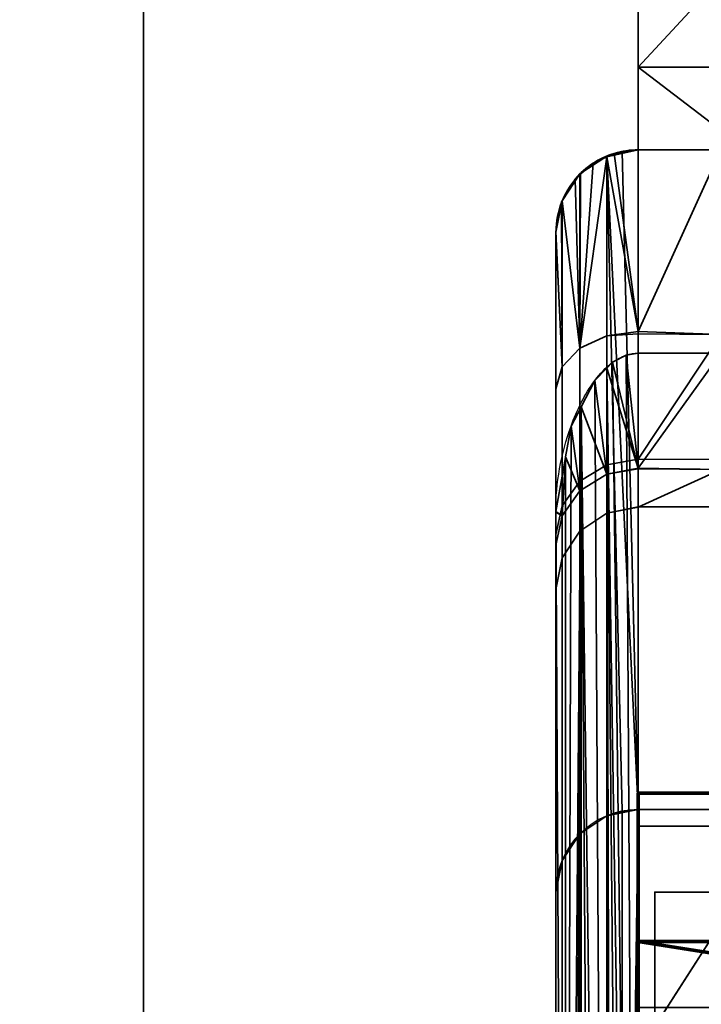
# Model space of a CAD drawing. Header units: millimetres. Extents: x -527 to 5177, y -116 to 161.
# Tile 55 of 256: x -324.75 to -320.62, y -3.98 to 1.99. Entities that reach past the tile are written whole.
import ezdxf

# ---------------------------------------------------------------- set-up
doc = ezdxf.new("R2010")
doc.units = ezdxf.units.MM
doc.layers.add('151', color=7, linetype='Continuous', true_color=0xffffff)

# ---------------------------------------------------------------- blocks, each defined once
blk = doc.blocks.new('UG_SURFACE_001')
at = {"layer": '151', "color": 252, "linetype": 'Continuous', "lineweight": 35}
for points in [[(527, -9.3, 2212.25), (527, 142.4, 2212.25), (-527, 142.4, 2212.25), (-527, -9.3, 2212.25)], [(-377, -9.3, 2062.2499), (-377, 142.4, 2062.2499), (377, 142.4, 2062.2499), (377, -9.3, 2062.2499)]]:
    blk.add_3dface(points, dxfattribs=at)
blk = doc.blocks.new('UG_SURFACE_014')
at = {"layer": '151', "color": 252, "linetype": 'Continuous', "lineweight": 35}
for points in [[(-320.9, -4.0612, 1195.8269), (-317.9, -4.0612, 1195.8269), (-317.9, -3.3, 1192), (-320.9, -3.3, 1192)], [(-317.9, -3.3, 1192), (-317.9, -3.3, 977), (-320.9, -3.3, 977), (-320.9, -3.3, 1091.75)], [(-320.9, -3.3, 1091.75), (-320.9, -3.3, 1192), (-317.9, -3.3, 1192)], [(-320.9, -3.3, 977), (-317.9, -3.3, 977), (-317.9, -4.0612, 973.1731), (-320.9, -4.0612, 973.1731)], [(-320.9, -11.3, 1036.9999), (-320.9, -3.3, 977), (-320.9, -10.3274, 1012.5227)], [(-320.9, -10.5447, 1010.4549), (-320.9, -3.3, 977), (-320.9, -9.3219, 979.9181), (-320.9, -9.8359, 981.5)], [(-320.9, -3.3, 977), (-320.9, -4.0612, 973.1731), (-320.9, -10.3274, 976.8234), (-320.9, -9.4958, 978.2639)], [(-320.9, -9.4958, 978.2639), (-320.9, -9.3219, 979.9181), (-320.9, -3.3, 977)], [(-320.9, -3.3, 977), (-320.9, -10.5447, 1010.4549), (-320.9, -10.3274, 1012.5227)], [(-320.9, -19.05, 1091.75), (-320.9, -3.3, 1091.75), (-320.9, -11.3, 1067), (-320.9, -18.8, 1067)], [(-320.9, -4.0612, 1195.8269), (-320.9, -3.3, 1192), (-320.9, -9.3219, 1189.9182), (-320.9, -9.8359, 1191.4999)], [(-320.9, -3.3, 1192), (-320.9, -9.4958, 1188.2639), (-320.9, -9.3219, 1189.9182)], [(-320.9, -10.3274, 1186.8235), (-320.9, -9.4958, 1188.2639), (-320.9, -3.3, 1192), (-320.9, -16.8, 1147.5)], [(-320.9, -3.3, 1192), (-320.9, -8.3, 1144.0001), (-320.9, -16.8, 1144.0001), (-320.9, -16.8, 1147.5)], [(-320.9, -3.3, 1192), (-320.9, -3.3, 1091.75), (-320.9, -8.3, 1120), (-320.9, -8.3, 1144.0001)], [(-320.9, -3.3, 1091.75), (-320.9, -16.8, 1116.5), (-320.9, -16.8, 1120), (-320.9, -8.3, 1120)], [(-320.9, -3.3, 1091.75), (-320.9, -19.05, 1091.75), (-320.9, -19.05, 1116.5), (-320.9, -16.8, 1116.5)], [(-320.9, -11.3, 1036.9999), (-320.9, -11.3, 1067), (-320.9, -3.3, 1091.75), (-320.9, -3.3, 977)]]:
    blk.add_3dface(points, dxfattribs=at)
blk = doc.blocks.new('UG_SURFACE_015')
at = {"layer": '151', "color": 35, "linetype": 'Continuous', "lineweight": 35}
for points in [[(-321, -3.9993, 1195.6511), (-317, -3.9993, 1195.6511), (-317, -2.9, 1197.4593), (-321, -2.9, 1197.4593)], [(-321, -2.9, 1197.4593), (-317, -2.9, 1197.4593), (-317, -2.9, 971.5407), (-321, -2.9, 971.5407)], [(-321, -2.9, 1197.4593), (-321, -2.9, 971.5407), (-321, -3.9993, 973.3489)], [(-321, -3.9993, 973.3489), (-321, -5.7281, 974.5694), (-321, -2.9, 1197.4593)], [(-321, -3.9993, 1195.6511), (-321, -2.9, 1197.4593), (-321, -5.7281, 974.5694)], [(-321, -2.9, 971.5407), (-317, -2.9, 971.5407), (-317, -3.9993, 973.3489), (-321, -3.9993, 973.3489)]]:
    blk.add_3dface(points, dxfattribs=at)
blk = doc.blocks.new('UG_SURFACE_016')
at = {"layer": '151', "color": 254, "linetype": 'Continuous', "lineweight": 35}
for points in [[(-321, 1.2, 23.5), (-321.1894, 1.1578, 24.8559), (-321.1454, 1.1784, 24.8695)], [(-321.1894, 1.1578, 24.8559), (-321, 1.2, 23.5), (-321.0976, 1.1904, 23.5096)], [(-321, 0.0984, 25.6061), (-321, 1.2, 24.884), (-321.1454, 1.1784, 24.8695)], [(-321.1454, 1.1784, 24.8695), (-321, 1.2, 24.884), (-321, 1.2, 23.5)], [(-321.0976, 1.1904, 23.5096), (-321, 1.2, 23.5), (-321, -2.8, 23.5)], [(-320.5, 1.2, 24.884), (-321, 1.2, 24.884), (-321, 0.0984, 25.6061)], [(-321, 0.0984, 25.6061), (-320.5, 0.081, 25.623), (-320.5, 1.2, 24.884)], [(-321, 1.2, 23.5), (-321, 1.2, 24.884), (-320.5, 1.2, 24.884), (-320.5, 1.2, 23.5)], [(-321, -2.8, 23.5), (-321, 1.2, 23.5), (-320.5, 1.2, 23.5), (-320.5, -2.8, 23.5)], [(-321.1913, 1.1619, 23.5381), (-321.1913, -2.8381, 23.5381), (-321.3536, -2.9464, 23.6464), (-321.3536, 1.0536, 23.6464)], [(-321.274, 1.1183, 24.8297), (-321.1913, 1.1619, 23.5381), (-321.3536, 1.0536, 23.6464)], [(-321.3536, -0.0035, 25.5009), (-321.1894, 1.1578, 24.8559), (-321.274, 1.1183, 24.8297)], [(-321.274, 1.1183, 24.8297), (-321.1894, 1.1578, 24.8559), (-321.1913, 1.1619, 23.5381)], [(-321.1913, 1.1619, 23.5381), (-321.0976, 1.1904, 23.5096), (-321, -2.8, 23.5)], [(-321, -2.8, 23.5), (-321.0976, -2.8096, 23.5096), (-321.1913, 1.1619, 23.5381)], [(-321.0976, -2.8096, 23.5096), (-321.1913, -2.8381, 23.5381), (-321.1913, 1.1619, 23.5381)], [(-321.1894, 1.1578, 24.8559), (-321.1913, 0.0719, 25.5787), (-321, 0.0984, 25.6061)], [(-321, 0.0984, 25.6061), (-321.1454, 1.1784, 24.8695), (-321.1894, 1.1578, 24.8559)], [(-321.274, 1.1183, 24.8297), (-321.3507, 1.0503, 24.7854), (-321.3536, -0.0035, 25.5009)], [(-321.3536, 1.0536, 23.6464), (-321.3507, 1.0503, 24.7854), (-321.274, 1.1183, 24.8297)], [(-321.3536, 1.0536, 23.6464), (-321.3536, -2.9464, 23.6464), (-321.4619, -3.1087, 23.8087), (-321.4619, 0.8913, 23.8087)], [(-321.3536, 1.0536, 23.6464), (-321.4611, 0.8908, 24.6833), (-321.382, 1.0226, 24.7673)], [(-321.3536, -0.0035, 25.5009), (-321.382, 1.0226, 24.7673), (-321.4611, 0.8908, 24.6833)], [(-321.382, 1.0226, 24.7673), (-321.3507, 1.0503, 24.7854), (-321.3536, 1.0536, 23.6464)], [(-321.3507, 1.0503, 24.7854), (-321.382, 1.0226, 24.7673), (-321.3536, -0.0035, 25.5009)], [(-321.4619, 0.8913, 23.8087), (-321.4619, -3.1087, 23.8087), (-321.5, -3.3, 24), (-321.5, 0.7, 24)], [(-321.4619, 0.8913, 23.8087), (-321.5, 0.7041, 24.5674), (-321.4644, 0.8851, 24.6796)], [(-321.5, 0.7041, 24.5674), (-321.4619, 0.8913, 23.8087), (-321.5, 0.7, 24)], [(-321.4644, 0.8851, 24.6796), (-321.5, 0.7041, 24.5674), (-321.4619, -0.1164, 25.3844)], [(-321.4644, 0.8851, 24.6796), (-321.4611, 0.8908, 24.6833), (-321.4619, 0.8913, 23.8087)], [(-321.4619, -0.1164, 25.3844), (-321.4611, 0.8908, 24.6833), (-321.4644, 0.8851, 24.6796)], [(-321.4619, -0.1164, 25.3844), (-321.4611, 0.8908, 24.6833), (-321.4611, 0.8908, 24.6833)], [(-321.4611, 0.8908, 24.6833), (-321.4619, -0.1164, 25.3844), (-321.3536, -0.0035, 25.5009)], [(-321.4619, -0.1164, 25.3844), (-321.5, 0.7041, 24.5674), (-321.5, 0.7, 24.565)], [(-321.5, 0.7, 24), (-321.5, 0.7, 24.565), (-321.5, 0.7041, 24.5674)], [(-321.5, 0.7, 24.565), (-321.5, -0.2495, 25.2469), (-321.4619, -0.1164, 25.3844)], [(-321.5, -0.2495, 25.2469), (-321.5, 0.7, 24.565), (-321.5, 0.7, 24), (-321.5, -3.3, 24)], [(-321.3536, -0.0035, 25.5009), (-321.3536, -0.8089, 26.6627), (-321.1913, -0.7096, 26.706), (-321.1913, 0.0719, 25.5787)], [(-321, 0.0848, 25.6257), (-321, 0.0984, 25.6061), (-321.1913, 0.0719, 25.5787)], [(-321.1913, 0.0719, 25.5787), (-321.1913, -0.7096, 26.706), (-321, -0.6747, 26.7212), (-321, 0.0848, 25.6257)], [(-321, 0.0984, 25.6061), (-321, 0.0848, 25.6257), (-320.5, 0.081, 25.623)], [(-320.5, 0.081, 25.623), (-321, 0.0848, 25.6257), (-321, -0.6747, 26.7212)], [(-321, -0.6747, 26.7212), (-320.5, -0.6779, 26.7286), (-320.5, 0.081, 25.623)], [(-321.4619, -0.1164, 25.3844), (-321.4619, -0.9576, 26.5979), (-321.3536, -0.8089, 26.6627), (-321.3536, -0.0035, 25.5009)], [(-321.0736, -0.0449, 30.4946), (-321.1552, -0.0884, 30.4753), (-321, -12.5676, 30.5)], [(-321, -0.7304, 29.383), (-321.1552, -0.0884, 30.4753), (-321.0736, -0.0449, 30.4946)], [(-321, -12.5676, 30.5), (-321, -0.0324, 30.5), (-321.0736, -0.0449, 30.4946)], [(-321.0736, -0.0449, 30.4946), (-321, -0.0324, 30.5), (-321, -0.7304, 29.383)], [(-321, -0.0324, 30.5), (-321, -12.5676, 30.5), (-320.5, -12.5676, 30.5), (-320.5, -0.0324, 30.5)], [(-320.5, -0.0324, 30.5), (-320.5, -0.7391, 29.3603), (-321, -0.7304, 29.383)], [(-321, -0.7304, 29.383), (-321, -0.0324, 30.5), (-320.5, -0.0324, 30.5)], [(-321.5, -0.2495, 25.2469), (-321.5, -1.133, 26.5214), (-321.4619, -0.9576, 26.5979), (-321.4619, -0.1164, 25.3844)], [(-321.1552, -0.0884, 30.4753), (-321.19, -0.1239, 30.4592), (-321, -12.5676, 30.5)], [(-321.19, -0.1239, 30.4592), (-321.1552, -0.0884, 30.4753), (-321, -0.7304, 29.383)], [(-321.1901, -12.4761, 30.4591), (-321.1901, -0.1239, 30.4591), (-321.2627, -0.1979, 30.4254)], [(-321.2627, -0.1979, 30.4254), (-321.1901, -0.1239, 30.4591), (-321.1913, -0.7659, 29.3967)], [(-321, -0.7304, 29.383), (-321.1913, -0.7659, 29.3967), (-321.19, -0.1239, 30.4592)], [(-321.1901, -0.1239, 30.4591), (-321.19, -0.1239, 30.4592), (-321.1913, -0.7659, 29.3967)], [(-321.19, -0.1239, 30.4592), (-321.1552, -12.5116, 30.4753), (-321.0736, -12.5551, 30.4946)], [(-321.19, -0.1239, 30.4592), (-321.19, -12.4761, 30.4592), (-321.1552, -12.5116, 30.4753)], [(-321.0736, -12.5551, 30.4946), (-321, -12.5676, 30.5), (-321.19, -0.1239, 30.4592)], [(-321.2627, -0.1979, 30.4254), (-321.3465, -0.3587, 30.347), (-321.1901, -12.4761, 30.4591)], [(-321.3465, -0.3587, 30.347), (-321.2627, -0.1979, 30.4254), (-321.1913, -0.7659, 29.3967)], [(-321.5, -3.3, 24), (-321.5, -9.3, 24), (-321.5, -1.133, 26.5214), (-321.5, -0.2495, 25.2469)], [(-321.3469, -0.3595, 30.3466), (-321.4408, -11.9377, 30.1861), (-321.4073, -12.1245, 30.29)], [(-321.4408, -11.9377, 30.1861), (-321.3469, -0.3595, 30.3466), (-321.4073, -0.4755, 30.29)], [(-321.4073, -12.1245, 30.29), (-321.3469, -12.2405, 30.3466), (-321.3469, -0.3595, 30.3466)], [(-321.4073, -0.4755, 30.29), (-321.3469, -0.3595, 30.3466), (-321.3536, -0.867, 29.4358)], [(-321.1913, -0.7659, 29.3967), (-321.3536, -0.867, 29.4358), (-321.3465, -0.3587, 30.347)], [(-321.3469, -0.3595, 30.3466), (-321.3465, -0.3587, 30.347), (-321.3536, -0.867, 29.4358)], [(-321.3465, -0.3587, 30.347), (-321.3469, -0.3595, 30.3466), (-321.3469, -12.2405, 30.3466), (-321.2627, -12.4021, 30.4254)], [(-321.2627, -12.4021, 30.4254), (-321.1901, -12.4761, 30.4591), (-321.3465, -0.3587, 30.347)], [(-321.4073, -0.4755, 30.29), (-321.4408, -0.6623, 30.1861), (-321.4408, -11.9377, 30.1861)], [(-321.4408, -0.6623, 30.1861), (-321.4073, -0.4755, 30.29), (-321.3536, -0.867, 29.4358)], [(-321.4414, -11.9343, 30.1843), (-321.4414, -0.6657, 30.1843), (-321.5, -0.9928, 30.0024)], [(-321.5, -0.9928, 30.0024), (-321.4414, -0.6657, 30.1843), (-321.4619, -1.0183, 29.4944)], [(-321.3536, -0.867, 29.4358), (-321.4619, -1.0183, 29.4944), (-321.4408, -0.6623, 30.1861)], [(-321.4414, -0.6657, 30.1843), (-321.4408, -0.6623, 30.1861), (-321.4619, -1.0183, 29.4944)], [(-321.4408, -0.6623, 30.1861), (-321.4414, -0.6657, 30.1843), (-321.4414, -11.9343, 30.1843), (-321.4408, -11.9377, 30.1861)], [(-321.3536, -0.8089, 26.6627), (-321.3536, -1.1119, 28.0435), (-321.1913, -1.0036, 28.0458), (-321.1913, -0.7096, 26.706)], [(-321, -0.6764, 26.729), (-321, -0.6747, 26.7212), (-321.1913, -0.7096, 26.706)], [(-321, -0.9638, 28.0388), (-321, -0.6764, 26.729), (-321.1913, -0.7096, 26.706), (-321.1913, -1.0036, 28.0458)], [(-321, -0.6747, 26.7212), (-321, -0.6764, 26.729), (-320.5, -0.6779, 26.7286)], [(-320.5, -0.6779, 26.7286), (-321, -0.6764, 26.729), (-321, -0.9638, 28.0388), (-320.5, -0.9653, 28.0385)], [(-321.3536, -1.1119, 28.0435), (-321.3536, -0.867, 29.4358), (-321.1913, -0.7659, 29.3967), (-321.1913, -1.0036, 28.0458)], [(-321.1913, -0.7659, 29.3967), (-321, -0.7304, 29.383), (-321, -0.7346, 29.3595)], [(-321, -0.7346, 29.3595), (-321, -0.9655, 28.0466), (-321.1913, -1.0036, 28.0458), (-321.1913, -0.7659, 29.3967)], [(-320.5, -0.7391, 29.3603), (-321, -0.7346, 29.3595), (-321, -0.7304, 29.383)], [(-321, -0.9655, 28.0466), (-321, -0.7346, 29.3595), (-320.5, -0.7391, 29.3603)], [(-320.5, -0.7391, 29.3603), (-320.5, -0.9653, 28.0385), (-321, -0.9655, 28.0466)], [(-321.4619, -0.9576, 26.5979), (-321.4619, -1.2741, 28.0401), (-321.3536, -1.1119, 28.0435), (-321.3536, -0.8089, 26.6627)], [(-321.4619, -1.2741, 28.0401), (-321.4619, -1.0183, 29.4944), (-321.3536, -0.867, 29.4358), (-321.3536, -1.1119, 28.0435)], [(-321.5, -1.133, 26.5214), (-321.5, -1.4654, 28.0361), (-321.4619, -1.2741, 28.0401), (-321.4619, -0.9576, 26.5979)], [(-321.5, -0.9928, 30.0024), (-321.5, -0.9969, 30), (-321.5, -11.6031, 30), (-321.5, -11.6072, 30.0024)], [(-321.5, -11.6072, 30.0024), (-321.4414, -11.9343, 30.1843), (-321.5, -0.9928, 30.0024)], [(-321.5, -0.9969, 30), (-321.5, -0.9928, 30.0024), (-321.4619, -1.0183, 29.4944)], [(-321.4619, -1.0183, 29.4944), (-321.5, -1.1967, 29.5634), (-321.5, -0.9969, 30)], [(-321.5, -9.3, 24), (-321.5, -0.9969, 30), (-321.5, -1.1967, 29.5634)], [(-321.5, -0.9969, 30), (-321.5, -11.1346, 28.0361), (-321.5, -11.4033, 29.5634)], [(-321.5, -11.467, 26.5214), (-321.5, -11.1346, 28.0361), (-321.5, -0.9969, 30), (-321.5, -9.3, 24)], [(-321.5, -11.4033, 29.5634), (-321.5, -11.6031, 30), (-321.5, -0.9969, 30)], [(-321.1913, -1.0036, 28.0458), (-321, -0.9655, 28.0466), (-321, -0.9638, 28.0388)], [(-320.5, -0.9653, 28.0385), (-321, -0.9638, 28.0388), (-321, -0.9655, 28.0466)], [(-321.5, -1.4654, 28.0361), (-321.5, -1.1967, 29.5634), (-321.4619, -1.0183, 29.4944), (-321.4619, -1.2741, 28.0401)], [(-321.5, -1.4654, 28.0361), (-321.5, -1.133, 26.5214), (-321.5, -9.3, 24)], [(-321.5, -1.1967, 29.5634), (-321.5, -1.4654, 28.0361), (-321.5, -9.3, 24)], [(-321, -2.8, 23.5), (-321.0976, -2.8096, 12.5096), (-321.1913, -2.8381, 12.5381)], [(-321.1913, -2.8381, 12.5381), (-321.0976, -2.8096, 23.5096), (-321, -2.8, 23.5)], [(-321, -2.8, 12.5), (-321, -9.8, 12.5), (-321.0976, -9.7904, 12.5096)], [(-321.0976, -2.8096, 12.5096), (-321, -2.8, 12.5), (-321.0976, -9.7904, 12.5096)], [(-321, -2.8, 23.5), (-321, -2.8, 12.5), (-321.0976, -2.8096, 12.5096)], [(-321, -9.8, 12.5), (-321, -2.8, 12.5), (-320.5, -2.8, 12.5), (-320.5, -9.8, 12.5)], [(-321, -2.8, 12.5), (-321, -2.8, 23.5), (-320.5, -2.8, 23.5), (-320.5, -2.8, 12.5)], [(-321.1913, -2.8381, 12.5381), (-321.1913, -9.7619, 12.5381), (-321.3536, -9.6536, 12.6464), (-321.3536, -2.9464, 12.6464)], [(-321.1913, -2.8381, 23.5381), (-321.1913, -2.8381, 12.5381), (-321.3536, -2.9464, 12.6464), (-321.3536, -2.9464, 23.6464)], [(-321.0976, -9.7904, 12.5096), (-321.1913, -9.7619, 12.5381), (-321.1913, -2.8381, 12.5381), (-321.0976, -2.8096, 12.5096)], [(-321.1913, -2.8381, 12.5381), (-321.1913, -2.8381, 23.5381), (-321.0976, -2.8096, 23.5096)], [(-321.3536, -2.9464, 12.6464), (-321.3536, -9.6536, 12.6464), (-321.4619, -9.4913, 12.8087), (-321.4619, -3.1087, 12.8087)], [(-321.3536, -2.9464, 23.6464), (-321.3536, -2.9464, 12.6464), (-321.4619, -3.1087, 12.8087), (-321.4619, -3.1087, 23.8087)], [(-321.4619, -3.1087, 12.8087), (-321.4619, -9.4913, 12.8087), (-321.5, -9.3, 13), (-321.5, -3.3, 13)], [(-321.4619, -3.1087, 23.8087), (-321.4619, -3.1087, 12.8087), (-321.5, -3.3, 13), (-321.5, -3.3, 24)], [(-321.5, -3.3, 24), (-321.5, -3.3, 13), (-321.5, -9.3, 13), (-321.5, -9.3, 24)]]:
    blk.add_3dface(points, dxfattribs=at)
blk = doc.blocks.new('UG_SURFACE_023')
at = {"layer": '151', "color": 18, "linetype": 'Continuous', "lineweight": 70}
for points in [[(-317.2, -2.7, 970.8149), (-321, -2.7, 970.8149), (-321, -3.5995, 972.8652), (-317.2, -3.5995, 972.8652)], [(-317.2, -2.7, 30.5), (-321, -2.7, 30.5), (-321, -2.7, 970.8149), (-317.2, -2.7, 970.8149)], [(-321, -11.0937, 30.5), (-321, -2.7, 30.5), (-317.2, -2.7, 30.5), (-317.2, -4.2, 30.5)], [(-321, -11.0937, 967.7476), (-321, -3.5995, 972.8652), (-321, -2.7, 970.8149)], [(-321, -2.7, 970.8149), (-321, -2.7, 30.5), (-321, -11.0937, 30.5), (-321, -11.0937, 967.7476)], [(-321, -3.5995, 972.8652), (-321, -5.2777, 974.3473), (-317.2, -4.2, 973.5523)], [(-317.2, -4.2, 973.5523), (-317.2, -3.5995, 972.8652), (-321, -3.5995, 972.8652)], [(-321, -7.4236, 974.9864), (-321, -5.2777, 974.3473), (-321, -3.5995, 972.8652), (-321, -11.0937, 967.7476)]]:
    blk.add_3dface(points, dxfattribs=at)
blk = doc.blocks.new('UG_SURFACE_024')
at = {"layer": '151', "color": 18, "linetype": 'Continuous', "lineweight": 70}
for points in [[(-317.2, -3.5995, 1196.1348), (-321, -3.5995, 1196.1348), (-321, -2.7, 1198.1851), (-317.2, -2.7, 1198.1851)], [(-317.2, -2.7, 1198.1851), (-321, -2.7, 1198.1851), (-321, -2.7, 2017), (-317.2, -2.7, 2017)], [(-317.2, -4.2, 2017), (-317.2, -2.7, 2017), (-321, -2.7, 2017), (-321, -11.0937, 2017)], [(-321, -11.0937, 1201.2525), (-321, -11.0937, 2017), (-321, -2.7, 2017), (-321, -2.7, 1198.1851)], [(-321, -2.7, 1198.1851), (-321, -3.5995, 1196.1348), (-321, -11.0937, 1201.2525)], [(-321, -3.5995, 1196.1348), (-317.2, -3.5995, 1196.1348), (-317.2, -4.2, 1195.4477)], [(-317.2, -4.2, 1195.4477), (-321, -5.2777, 1194.6527), (-321, -3.5995, 1196.1348)], [(-321, -11.0937, 1201.2525), (-321, -3.5995, 1196.1348), (-321, -5.2777, 1194.6527), (-321, -7.4236, 1194.0136)]]:
    blk.add_3dface(points, dxfattribs=at)
blk = doc.blocks.new('UG_SURFACE_025')
at = {"layer": '151', "color": 18, "linetype": 'Continuous', "lineweight": 35}
for points in [[(-321, -2.7, 2017), (-321, 7.3, 2017), (-321, 7.3), (-321, 1.7, 30.5)], [(-321, 7.3), (-321, 1.7), (-321, 1.7, 30.5)], [(-321, 7.3, 2017), (-317.2, -1.2, 2017), (-317.2, 5.8, 2017)], [(-321, 7.3, 2017), (-321, -2.7, 2017), (-317.2, -2.7, 2017), (-317.2, -1.2, 2017)], [(-321, 1.7), (-321, 7.3), (-317.2, 7.3), (-317.2, 5.8)], [(-317.2, 5.8), (-317, 5.8), (-317, 1.7), (-321, 1.7)], [(-321, 1.7, 30.5), (-317, 1.7, 30.5), (-317, -1.2, 30.5), (-317.2, -1.2, 30.5)], [(-317.2, -1.2, 30.5), (-317.2, -2.7, 30.5), (-321, -2.7, 30.5), (-321, 1.7, 30.5)], [(-321, 1.7, 30.5), (-321, 1.7), (-317, 1.7), (-317, 1.7, 30.5)], [(-321, 1.7, 30.5), (-321, -2.7, 30.5), (-321, -2.7, 2017)], [(-321, -2.7, 30.5), (-317.2, -2.7, 30.5), (-317.2, -2.7, 2017), (-321, -2.7, 2017)]]:
    blk.add_3dface(points, dxfattribs=at)
blk = doc.blocks.new('UG_SURFACE_027')
at = {"layer": '151', "color": 6, "linetype": 'Continuous', "lineweight": 35}
for points in [[(-321, -14.3, 30.5), (321, -14.3, 30.5), (321, 1.7, 30.5), (-321, 1.7, 30.5)], [(-321, 1.7, 30.5), (321, 1.7, 30.5), (321, 1.7), (-321, 1.7)], [(-321, 1.7), (321, 1.7), (321, -14.3), (-321, -14.3)], [(-321, 1.7, 30.5), (-321, 1.7), (-321, -14.3), (-321, -14.3, 30.5)]]:
    blk.add_3dface(points, dxfattribs=at)
blk = doc.blocks.new('UG_SURFACE_037')
at = {"layer": '151', "color": 252, "linetype": 'Continuous', "lineweight": 35}
for points in [[(-326.5, 74.62, 2021.75), (-326.5, -26.22, 2021.75), (-258.5, 26.8, 2021.75), (-258.5, 28.8, 2021.75)], [(-325, -26.22, 2020.2501), (-325, 74.62, 2020.2501), (-258.5, 28.8, 2020.2501), (-258.5, 26.8, 2020.2501)], [(-78.1667, 26.8, 2020.2501), (78.1667, 28.8, 2020.2501), (78.1667, 26.8, 2020.2501), (-325, -26.22, 2020.2501)], [(-246.5, 26.8, 2020.2501), (-90.1667, 28.8, 2020.2501), (-90.1667, 26.8, 2020.2501), (-325, -26.22, 2020.2501)], [(-326.5, -26.22, 2021.75), (326.5, -26.22, 2021.75), (-246.5, 26.8, 2021.75), (-258.5, 26.8, 2021.75)], [(-325, -26.22, 2020.2501), (78.1667, 26.8, 2020.2501), (90.1667, 26.8, 2020.2501)], [(90.1667, 26.8, 2020.2501), (246.5, 26.8, 2020.2501), (-325, -26.22, 2020.2501)], [(-325, -26.22, 2020.2501), (-90.1667, 26.8, 2020.2501), (-78.1667, 26.8, 2020.2501)], [(-325, -26.22, 2020.2501), (-258.5, 26.8, 2020.2501), (-246.5, 26.8, 2020.2501)], [(325, -26.22, 2020.2501), (-325, -26.22, 2020.2501), (246.5, 26.8, 2020.2501), (258.5, 26.8, 2020.2501)]]:
    blk.add_3dface(points, dxfattribs=at)
blk = doc.blocks.new('UG_SURFACE_067')
at = {"layer": '151', "color": 252, "linetype": 'Continuous', "lineweight": 35}
for points in [[(-308, 16.0145, -6.75), (-324, 16.0145, -6.75), (-324, -8.9528, -6.75), (324, -8.9528, -6.75)], [(-324, -8.9528, -7.75), (-324, 16.0145, -7.75), (-308, 16.0145, -7.75)], [(-308, 16.0145, -7.75), (308, 16.0145, -7.75), (-324, -8.9528, -7.75)], [(308, 16.0145, -7.75), (324, 16.0145, -7.75), (324, -8.9528, -7.75), (-324, -8.9528, -7.75)], [(-324, -8.9528, -6.75), (-324, 16.0145, -6.75), (-324, 16.0145, -7.75), (-324, -8.9528, -7.75)]]:
    blk.add_3dface(points, dxfattribs=at)

msp = doc.modelspace()

# ---------------------------------------------------------------- linework, layer by layer
at = {"layer": '151', "color": 251, "linetype": 'Continuous', "lineweight": -3, "true_color": 0x636466}
for p, q in [((-324, -8.9528, -6.75), (-324, 16.0145, -6.75)), ((-324, -8.9528, -7.75), (-324, 16.0145, -7.75)), ((-321, 7.3, 2017), (-321, -2.7, 2017)), ((-321, 7.3), (-321, 1.7)), ((321, 1.7), (-321, 1.7)), ((-317, 1.7), (-321, 1.7)), ((321, 1.7, 30.5), (-321, 1.7, 30.5)), ((-321, -14.3, 30.5), (-321, 1.7, 30.5)), ((-321, 1.7, 30.5), (-317, 1.7, 30.5)), ((-321, -2.7, 30.5), (-321, 1.7, 30.5)), ((-321, 1.7), (-321, -14.3)), ((-321, 1.7, 30.5), (-321, 1.7)), ((-321, 1.7, 30.5), (-321, 1.7)), ((321, 1.7), (-321, 1.7)), ((-321, 1.2, 23.5), (-320.5, 1.2, 23.5)), ((-321, -2.8, 23.5), (-321, 1.2, 23.5)), ((-321, 1.2, 23.5), (-321, 1.2, 24.884)), ((-321, 1.2, 24.884), (-320.5, 1.2, 24.884)), ((-321.5, 0.7, 24.565), (-321.5, 0.7, 24)), ((-321.5, 0.7, 24), (-321.5, -3.3, 24)), ((-321, -0.0324, 30.5), (-321, -12.5676, 30.5)), ((-321, -0.0324, 30.5), (-320.5, -0.0324, 30.5)), ((-321.5, -11.6031, 30), (-321.5, -0.9969, 30)), ((-321, -2.7, 2017), (-321, -2.7, 30.5)), ((-321, -2.7, 2017), (-317.2, -2.7, 2017)), ((-321, -2.7, 30.5), (-317.2, -2.7, 30.5)), ((-317.2, -2.7, 2017), (-321, -2.7, 2017)), ((-317.2, -2.7, 1198.1851), (-321, -2.7, 1198.1851)), ((-321, -2.7, 2017), (-321, -11.0937, 2017)), ((-321, -2.7, 970.8149), (-317.2, -2.7, 970.8149)), ((-321, -2.7, 2017), (-321, -2.7, 1198.1851)), ((-321, -2.7, 970.8149), (-321, -2.7, 30.5)), ((-321, -11.0937, 30.5), (-321, -2.7, 30.5)), ((-317.2, -2.7, 30.5), (-321, -2.7, 30.5)), ((-321, -2.7, 2017), (-317.2, -2.7, 2017)), ((-321, -2.8, 23.5), (-320.5, -2.8, 23.5)), ((-321, -9.8, 12.5), (-321, -2.8, 12.5)), ((-321, -2.8, 12.5), (-320.5, -2.8, 12.5)), ((-321, -2.8, 12.5), (-321, -2.8, 23.5)), ((-321, -2.8, 23.5), (-320.5, -2.8, 23.5)), ((-321, -2.9, 1197.4593), (-317, -2.9, 1197.4593)), ((-317, -2.9, 971.5407), (-321, -2.9, 971.5407)), ((-321, -2.9, 1197.4593), (-321, -2.9, 971.5407)), ((-321.5, -3.3, 13), (-321.5, -9.3, 13)), ((-321.5, -3.3, 24), (-321.5, -3.3, 13)), ((-317.9, -3.3, 977), (-320.9, -3.3, 977)), ((-320.9, -3.3, 1192), (-320.9, -3.3, 977)), ((-317.9, -3.3, 1192), (-320.9, -3.3, 1192))]:
    msp.add_line(p, q, dxfattribs=at)
at = {"layer": '151', "color": 251, "linetype": 'Continuous', "lineweight": -3, "true_color": 0x636466, "extrusion": (-1, 0, 0)}
for centre, radius, start, end in [((-2.5337, 28.1199, 321), 3.5, 292.39932, 42.84615), ((7.8, 969.8, 321), 5.2, 90, 168.74529), ((7.8, 1199.2, 321), 5.2, 191.25471, 270), ((7.8, 1199.2, 321), 5.2, 199.55721, 270), ((7.8, 969.8, 321), 5.2, 90, 160.44279), ((13.3, 977, 320.9), 10, 180, 0), ((13.3, 1192, 320.9), 10, 0, 180)]:
    msp.add_arc(centre, radius, start, end, dxfattribs=at)
at = {"layer": '151', "color": 251, "linetype": 'Continuous', "lineweight": -3, "true_color": 0x636466, "extrusion": (1, 0, 0)}
msp.add_arc((2.5337, 28.1199, -321.5), 4, 151.96388, 242.71435, dxfattribs=at)
at = {"layer": '151', "color": 251, "linetype": 'Continuous', "lineweight": -3, "true_color": 0x636466, "extrusion": (0, 0.707107, 0.707107)}
for centre in [(-321, 0.7, 24), (-321, -3.3, 24), (-321, -3.3, 13)]:
    msp.add_ellipse(centre, major_axis=(0, -0.5, 0.5), ratio=0.707107, start_param=3.141593, end_param=4.712389, dxfattribs=at)
at = {"layer": '151', "color": 251, "linetype": 'Continuous', "lineweight": -3, "true_color": 0x636466}
for points, knots in [([(-321, 1.2, 24.884), (-321.0492, 1.2, 24.884), (-321.0992, 1.1924, 24.8789), (-321.1916, 1.1644, 24.8602), (-321.2353, 1.1436, 24.8464), (-321.3152, 1.0913, 24.8119), (-321.3517, 1.0585, 24.7905), (-321.4172, 0.9809, 24.7403), (-321.445, 0.934, 24.7104), (-321.4875, 0.8274, 24.6433), (-321.4995, 0.7655, 24.6049), (-321.5, 0.7027, 24.5666), (-321.5, 0.7014, 24.5658), (-321.5, 0.7, 24.565)], [0, 0, 0, 0, 0.172833, 0.172833, 0.344836, 0.344836, 0.528241, 0.528241, 0.741578, 0.741578, 0.994451, 0.994451, 1, 1, 1, 1]), ([(-321.5, -0.9969, 30), (-321.5, -0.9955, 30.0008), (-321.5, -0.9942, 30.0016), (-321.4995, -0.8216, 30.1052), (-321.4689, -0.6446, 30.2034), (-321.3723, -0.3792, 30.3392), (-321.3268, -0.2831, 30.3859), (-321.2324, -0.1577, 30.4442), (-321.1972, -0.1191, 30.4616), (-321.1306, -0.0704, 30.4833), (-321.1031, -0.0549, 30.4902), (-321.0502, -0.0369, 30.498), (-321.0249, -0.0324, 30.5), (-321, -0.0324, 30.5)], [0, 0, 0, 0, 0.0037, 0.0037, 0.475418, 0.475418, 0.742572, 0.742572, 0.868357, 0.868357, 0.941855, 0.941855, 1, 1, 1, 1])]:
    msp.add_open_spline(points, degree=3, knots=knots, dxfattribs=at)

# ---------------------------------------------------------------- block references
for name in ['UG_SURFACE_001', 'UG_SURFACE_037', 'UG_SURFACE_015', 'UG_SURFACE_067', 'UG_SURFACE_025', 'UG_SURFACE_027', 'UG_SURFACE_016', 'UG_SURFACE_023', 'UG_SURFACE_024', 'UG_SURFACE_014']:
    msp.add_blockref(name, (0, 0), dxfattribs=at)

doc.saveas('drawing.dxf')
